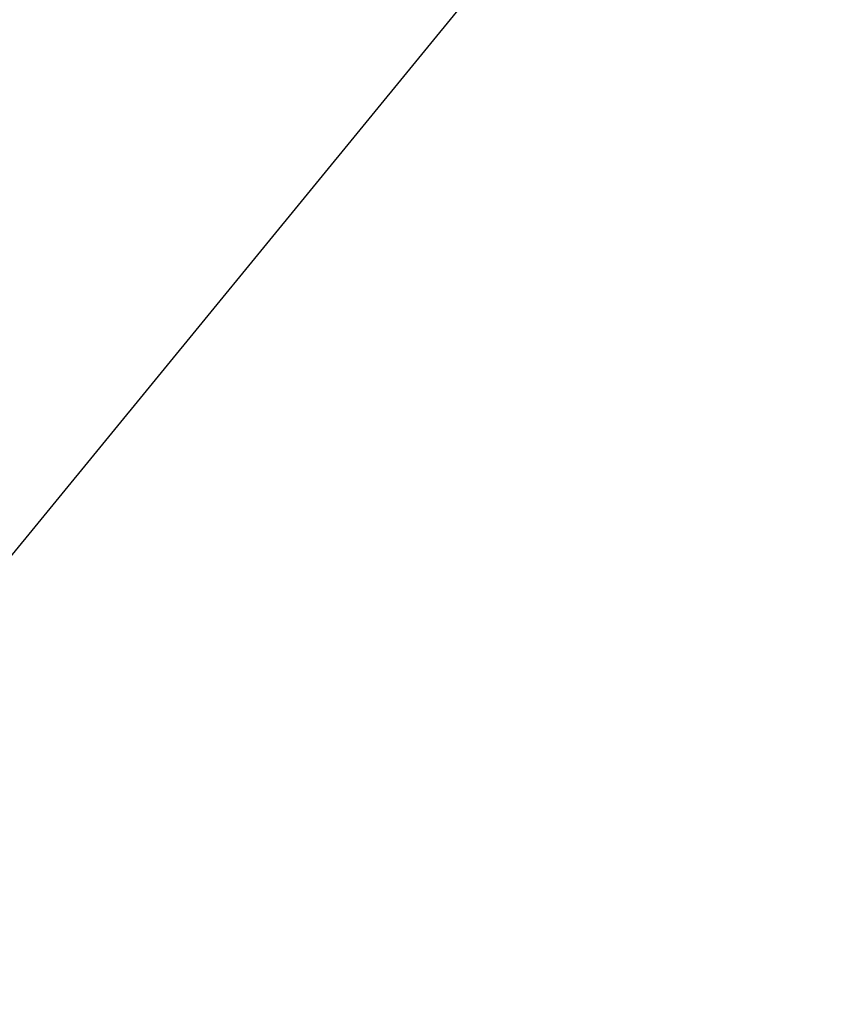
# Model space of a CAD drawing. Extents: x 1 to 221, y -110 to 110.
# Tile 216 of 256: x 90.807 to 91.097, y -24.952 to -24.601. Entities that reach past the tile are written whole.
import ezdxf

# ---------------------------------------------------------------- set-up
doc = ezdxf.new("R2010")
doc.units = 0
doc.header["$LTSCALE"] = 25.4
doc.layers.get('0').update_dxf_attribs({"color": 13, "linetype": 'CONTINUOUS'})

# ---------------------------------------------------------------- blocks, each defined once
blk = doc.blocks.new('PEAR-M-8672_STL')
at = {"color": 41}
blk.add_line((89.97064971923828, -25.80983352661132, 374.7355957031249), (92.83031463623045, -22.31696319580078, 376.6413269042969), dxfattribs=at)
blk.add_line((89.97064971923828, -25.80983352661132, 374.7355957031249), (92.83031463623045, -22.31696319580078, 376.6413269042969), dxfattribs=at)
at = {"color": 7}
mesh = blk.add_polyface(dxfattribs=at)
corners = [(97.55551147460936, -16.0557746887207, 4.045983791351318), (93.33947753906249, -25.73279571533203, 6.559057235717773), (90.9388198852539, -23.89837837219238, 6.559057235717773), (99.16835784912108, -17.28819847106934, 4.045983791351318)]
mesh.append_faces([[corners[k] for k in face] for face in [(0, 1, 2), (1, 0, 3)]], dxfattribs={"vtx0": -1, "color": 7})
mesh = blk.add_polyface(dxfattribs=at)
corners = [(88.72642517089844, -21.84082984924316, 6.559057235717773), (84.50809478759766, -31.52056121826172, 10.04484844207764), (81.59007263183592, -28.80677413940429, 10.04484844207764), (90.9388198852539, -23.89837837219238, 6.559057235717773)]
mesh.append_faces([[corners[k] for k in face] for face in [(0, 1, 2), (1, 0, 3)]], dxfattribs={"vtx0": -1, "color": 7})
blk = doc.blocks.new('GRUPUJ_2')
at = {"color": 0}
blk.add_blockref('PEAR-M-8672_STL', (-1.163597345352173, 109.9058380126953, -2.021527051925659), dxfattribs=at)

msp = doc.modelspace()

# ---------------------------------------------------------------- block references
at = {"color": 0}
msp.add_blockref('GRUPUJ_2', (1.163597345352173, -109.9058380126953, 2.021527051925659), dxfattribs=at)

doc.saveas('drawing.dxf')
